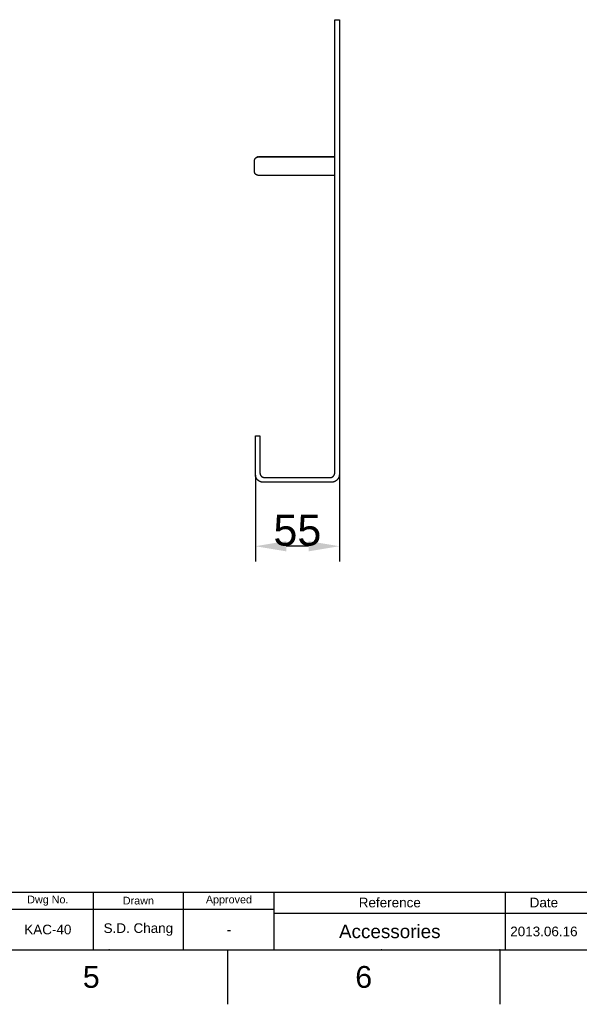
# Model space of a CAD drawing. Header units: millimetres. Extents: x 580 to 2065, y -13 to 1037.
# Tile 3 of 5: x 1364 to 1727, y -13 to 625. Entities that reach past the tile are written whole.
import ezdxf

# ---------------------------------------------------------------- set-up
doc = ezdxf.new("R2010")
doc.units = ezdxf.units.MM
doc.header["$LTSCALE"] = 0.1
for name, color, linetype in [('DEFAULT', 7, 'Continuous'), ('FORM', 7, 'Continuous'), ('LAYER 02', 2, 'Continuous'), ('TEXT', 2, 'Continuous')]:
    doc.layers.add(name, color=color, linetype=linetype)
doc.styles.add('ARIAL', font='arial_0.ttf')
doc.styles.get("Standard").update_dxf_attribs({"font": 'arial_0.ttf'})
doc.dimstyles.new('DIMENSION STYLE 01', dxfattribs={"dimtxt": 20, "dimasz": 20, "dimexe": 10, "dimexo": 0.5, "dimgap": 0.09, "dimtad": 1, "dimtoh": 1, "dimdec": 0, "dimzin": 0, "dimdsep": 46, "dimtxsty": 'ARIAL', "dimcen": 0.5, "dimadec": 1, "dimazin": 0, "dimtfac": 1, "dimtdec": 4, "dimtofl": 0, "dimtmove": 0, "dimatfit": 3, "dimfxl": 1, "dimtolj": 1, "dimtzin": 0, "dimarcsym": 0})

# ---------------------------------------------------------------- blocks, each defined once
blk = doc.blocks.new('*D238')
at = {"layer": 'DEFAULT', "color": 0, "lineweight": -2, "transparency": 16777216}
for p, q in [((1517.14, 329.93), (1517.14, 273.88)), ((1571.64, 329.93), (1571.64, 273.88)), ((1551.64, 283.88), (1537.14, 283.88))]:
    blk.add_line(p, q, dxfattribs=at)
at = {"layer": 'DEFAULT', "color": 0, "transparency": 16777216}
for points in [[(1537.14, 287.21), (1537.14, 280.55), (1517.14, 283.88)], [(1551.64, 287.21), (1551.64, 280.55), (1571.64, 283.88)]]:
    blk.add_solid(points, dxfattribs=at)
at = {"layer": 'Defpoints', "color": 0, "transparency": 16777216}
for p in [(1517.14, 330.43), (1571.64, 330.43), (1517.14, 283.88)]:
    blk.add_point(p, dxfattribs=at)
at = {"layer": 'DEFAULT', "color": 0, "transparency": 16777216, "insert": (1544.39, 294.14), "char_height": 20, "attachment_point": 5, "style": 'ARIAL'}
blk.add_mtext('\\A1;55', dxfattribs=at)

msp = doc.modelspace()

# ---------------------------------------------------------------- linework, layer by layer
for p, q in [((615.21, 22.08), (2029.35, 22.08)), ((1499.05, 22.08), (1499.05, -13.27)), ((1675.82, 22.08), (1675.82, -13.27))]:
    msp.add_line(p, q)
for p in [(1422.28, 22.08), (1599.05, 22.08), (1675.82, 22.08)]:
    msp.add_point(p)
at = {"layer": 'FORM'}
for p, q in [((1353.1, 59.58), (2029.35, 59.58)), ((1411.85, 59.58), (1411.85, 22.08)), ((1470.6, 22.08), (1470.6, 59.58)), ((1529.35, 22.08), (1529.35, 59.58)), ((1679.35, 22.08), (1679.35, 59.58)), ((1679.35, 22.08), (1679.35, 59.58)), ((1679.35, 22.08), (1679.35, 59.58)), ((1529.35, 48.33), (1353.1, 48.33)), ((1529.35, 45.83), (1879.35, 45.83))]:
    msp.add_line(p, q, dxfattribs=at)
at = {"layer": 'LAYER 02'}
for p, q in [((1568.64, 620.43), (1568.64, 625.43)), ((1568.64, 625.43), (1571.64, 625.43)), ((1568.64, 331.43), (1568.64, 620.43)), ((1571.64, 625.43), (1571.64, 620.43)), ((1571.64, 620.43), (1571.64, 330.43)), ((1516.64, 534.26), (1516.65, 534.31)), ((1516.64, 534.21), (1516.64, 534.26)), ((1516.64, 534.17), (1516.64, 534.21)), ((1516.64, 534.08), (1516.64, 534.17)), ((1516.64, 526.69), (1516.64, 534.08)), ((1516.65, 534.37), (1516.66, 534.42)), ((1516.65, 534.31), (1516.65, 534.37)), ((1516.66, 534.42), (1516.67, 534.48)), ((1516.67, 534.48), (1516.68, 534.53)), ((1516.68, 534.53), (1516.69, 534.58)), ((1516.69, 534.58), (1516.7, 534.64)), ((1516.7, 534.64), (1516.72, 534.69)), ((1516.72, 534.69), (1516.73, 534.74)), ((1516.73, 534.74), (1516.75, 534.79)), ((1516.75, 534.79), (1516.77, 534.85)), ((1516.77, 534.85), (1516.78, 534.9)), ((1516.78, 534.9), (1516.8, 534.95)), ((1516.8, 534.95), (1516.83, 535)), ((1516.83, 535), (1516.85, 535.05)), ((1516.85, 535.05), (1516.87, 535.1)), ((1516.87, 535.1), (1516.9, 535.15)), ((1516.9, 535.15), (1516.93, 535.2)), ((1516.92, 535.19), (1516.97, 535.26)), ((1516.93, 535.2), (1516.95, 535.25)), ((1516.95, 535.25), (1516.98, 535.29)), ((1516.97, 535.26), (1517.01, 535.33)), ((1516.98, 535.29), (1517.02, 535.34)), ((1517.01, 535.33), (1517.06, 535.4)), ((1517.02, 535.34), (1517.05, 535.39)), ((1517.05, 535.39), (1517.08, 535.43)), ((1517.06, 535.4), (1517.11, 535.47)), ((1517.08, 535.43), (1517.11, 535.48)), ((1517.11, 535.47), (1517.16, 535.53)), ((1517.11, 535.48), (1517.15, 535.52)), ((1517.15, 535.52), (1517.19, 535.56)), ((1517.16, 535.53), (1517.21, 535.6)), ((1517.19, 535.56), (1517.22, 535.6)), ((1517.21, 535.6), (1517.27, 535.66)), ((1517.22, 535.6), (1517.26, 535.65)), ((1517.26, 535.65), (1517.3, 535.69)), ((1517.27, 535.66), (1517.33, 535.72)), ((1517.3, 535.69), (1517.34, 535.73)), ((1517.33, 535.72), (1517.39, 535.77)), ((1517.34, 535.73), (1517.38, 535.76)), ((1517.38, 535.76), (1517.42, 535.8)), ((1517.39, 535.77), (1517.45, 535.83)), ((1517.42, 535.8), (1517.47, 535.84)), ((1517.42, 535.8), (1517.42, 535.8)), ((1517.45, 535.83), (1517.52, 535.88)), ((1517.47, 535.84), (1517.51, 535.88)), ((1517.51, 535.88), (1517.56, 535.91)), ((1517.52, 535.88), (1517.58, 535.93)), ((1517.56, 535.91), (1517.6, 535.94)), ((1517.58, 535.93), (1517.65, 535.98)), ((1517.6, 535.94), (1517.65, 535.98)), ((1517.65, 535.98), (1517.72, 536.03)), ((1517.65, 535.98), (1517.7, 536.01)), ((1517.66, 535.98), (1517.7, 536.01)), ((1517.7, 536.01), (1517.75, 536.04)), ((1517.72, 536.03), (1517.79, 536.07)), ((1517.75, 536.04), (1517.8, 536.07)), ((1517.79, 536.07), (1517.86, 536.11)), ((1517.8, 536.07), (1517.85, 536.1)), ((1517.85, 536.1), (1517.9, 536.13)), ((1517.86, 536.11), (1517.93, 536.15)), ((1517.89, 536.13), (1517.92, 536.14)), ((1517.9, 536.13), (1517.95, 536.15)), ((1517.93, 536.15), (1518.01, 536.19)), ((1517.93, 536.14), (1517.96, 536.16)), ((1517.95, 536.15), (1518, 536.18)), ((1517.96, 536.16), (1518, 536.18)), ((1518, 536.18), (1518.05, 536.2)), ((1518.01, 536.19), (1518.08, 536.22)), ((1518.02, 536.19), (1518.07, 536.21)), ((1518.05, 536.2), (1518.11, 536.23)), ((1518.08, 536.22), (1518.16, 536.25)), ((1518.09, 536.22), (1518.11, 536.22)), ((1518.11, 536.23), (1518.16, 536.25)), ((1518.16, 536.25), (1518.24, 536.28)), ((1518.16, 536.25), (1518.21, 536.27)), ((1518.16, 536.25), (1518.17, 536.25)), ((1518.21, 536.27), (1518.19, 536.26)), ((1518.19, 536.26), (1518.21, 536.27)), ((1518.19, 536.26), (1518.19, 536.26)), ((1518.21, 536.27), (1518.2, 536.26)), ((1518.21, 536.27), (1518.27, 536.29)), ((1518.22, 536.27), (1518.24, 536.28)), ((1518.24, 536.28), (1518.22, 536.27)), ((1518.22, 536.27), (1518.23, 536.28)), ((1518.24, 536.28), (1518.32, 536.31)), ((1518.24, 536.28), (1518.25, 536.28)), ((1518.25, 536.28), (1518.27, 536.29)), ((1518.27, 536.29), (1518.33, 536.31)), ((1518.27, 536.29), (1518.3, 536.3)), ((1518.27, 536.29), (1518.28, 536.29)), ((1518.28, 536.29), (1518.27, 536.29)), ((1518.3, 536.3), (1518.32, 536.3)), ((1518.32, 536.3), (1518.33, 536.31)), ((1518.33, 536.31), (1518.32, 536.3)), ((1518.32, 536.3), (1518.33, 536.31)), ((1518.33, 536.31), (1518.4, 536.33)), ((1518.33, 536.31), (1518.38, 536.32)), ((1518.33, 536.31), (1518.33, 536.31)), ((1518.34, 536.31), (1518.35, 536.32)), ((1518.34, 536.31), (1518.34, 536.31)), ((1518.36, 536.32), (1518.39, 536.33)), ((1518.37, 536.32), (1518.38, 536.32)), ((1518.38, 536.32), (1518.44, 536.34)), ((1518.4, 536.33), (1518.4, 536.33)), ((1518.42, 536.34), (1518.43, 536.34)), ((1518.43, 536.34), (1518.55, 536.37)), ((1518.44, 536.34), (1518.5, 536.35)), ((1518.49, 536.35), (1518.46, 536.34)), ((1518.46, 536.34), (1518.46, 536.34)), ((1518.47, 536.35), (1518.51, 536.36)), ((1518.53, 536.36), (1518.49, 536.35)), ((1518.5, 536.35), (1518.55, 536.37)), ((1518.53, 536.36), (1518.51, 536.36)), ((1518.51, 536.36), (1518.51, 536.36)), ((1518.55, 536.37), (1518.53, 536.36)), ((1518.55, 536.37), (1518.61, 536.38)), ((1518.55, 536.37), (1518.55, 536.37)), ((1518.55, 536.37), (1518.57, 536.37)), ((1518.57, 536.37), (1518.62, 536.38)), ((1518.57, 536.37), (1518.57, 536.37)), ((1518.61, 536.38), (1518.67, 536.39)), ((1518.62, 536.38), (1518.65, 536.39)), ((1518.63, 536.38), (1518.62, 536.38)), ((1518.65, 536.39), (1518.63, 536.38)), ((1518.65, 536.39), (1518.66, 536.39)), ((1518.66, 536.39), (1518.69, 536.4)), ((1518.66, 536.39), (1518.69, 536.4)), ((1518.69, 536.4), (1518.66, 536.39)), ((1518.67, 536.39), (1518.73, 536.4)), ((1518.69, 536.4), (1518.73, 536.4)), ((1518.73, 536.4), (1518.69, 536.4)), ((1518.73, 536.4), (1518.78, 536.41)), ((1518.73, 536.4), (1518.75, 536.4)), ((1518.75, 536.4), (1518.73, 536.4)), ((1518.74, 536.4), (1518.77, 536.41)), ((1518.77, 536.41), (1518.8, 536.41)), ((1518.78, 536.41), (1518.84, 536.42)), ((1518.78, 536.41), (1518.81, 536.41)), ((1518.8, 536.41), (1518.79, 536.41)), ((1518.81, 536.41), (1518.84, 536.42)), ((1518.82, 536.41), (1518.85, 536.42)), ((1518.84, 536.42), (1518.84, 536.42)), ((1518.84, 536.42), (1518.85, 536.42)), ((1518.84, 536.42), (1518.9, 536.42)), ((1518.85, 536.42), (1518.86, 536.42)), ((1518.86, 536.42), (1518.92, 536.42)), ((1518.86, 536.42), (1518.86, 536.42)), ((1518.86, 536.42), (1518.88, 536.42)), ((1518.9, 536.42), (1518.96, 536.43)), ((1518.9, 536.42), (1518.92, 536.42)), ((1518.92, 536.42), (1519.15, 536.43)), ((1518.92, 536.42), (1518.92, 536.42)), ((1518.96, 536.43), (1519.02, 536.43)), ((1518.97, 536.43), (1518.98, 536.43)), ((1518.98, 536.43), (1519, 536.43)), ((1519.02, 536.43), (1519.08, 536.43)), ((1519.08, 536.43), (1519.14, 536.43)), ((1519.09, 536.43), (1519.1, 536.43)), ((1519.1, 536.43), (1519.11, 536.43)), ((1519.11, 536.43), (1519.12, 536.43)), ((1519.12, 536.43), (1519.12, 536.43)), ((1519.14, 536.43), (1519.15, 536.43)), ((1519.15, 536.43), (1560.08, 536.43)), ((1519.15, 536.43), (1519.24, 536.43)), ((1519.2, 536.43), (1519.2, 536.43)), ((1560.08, 536.43), (1519.21, 536.43)), ((1560.08, 536.43), (1563.79, 536.43)), ((1563.79, 536.43), (1560.08, 536.43)), ((1563.79, 536.43), (1563.79, 536.43)), ((1563.79, 536.43), (1568.64, 536.43)), ((1568.64, 536.43), (1563.79, 536.43)), ((1516.64, 526.64), (1516.64, 526.69)), ((1516.64, 526.59), (1516.64, 526.64)), ((1516.65, 526.55), (1516.64, 526.59)), ((1516.65, 526.5), (1516.65, 526.55)), ((1516.66, 526.45), (1516.65, 526.5)), ((1516.67, 526.41), (1516.66, 526.45)), ((1516.67, 526.36), (1516.67, 526.41)), ((1516.69, 526.29), (1516.67, 526.36)), ((1516.7, 526.22), (1516.69, 526.29)), ((1516.72, 526.15), (1516.7, 526.22)), ((1516.74, 526.08), (1516.72, 526.15)), ((1516.76, 526.04), (1516.74, 526.08)), ((1516.77, 526), (1516.76, 526.04)), ((1516.79, 525.96), (1516.77, 526)), ((1516.8, 525.92), (1516.79, 525.96)), ((1516.82, 525.88), (1516.8, 525.92)), ((1516.84, 525.84), (1516.82, 525.88)), ((1516.86, 525.8), (1516.84, 525.84)), ((1516.88, 525.76), (1516.86, 525.8)), ((1516.91, 525.69), (1516.88, 525.76)), ((1516.95, 525.63), (1516.91, 525.69)), ((1516.99, 525.57), (1516.95, 525.63)), ((1517.03, 525.51), (1516.99, 525.57)), ((1517.05, 525.47), (1517.03, 525.51)), ((1517.08, 525.43), (1517.05, 525.47)), ((1517.11, 525.4), (1517.08, 525.43)), ((1517.13, 525.36), (1517.11, 525.4)), ((1517.16, 525.33), (1517.13, 525.36)), ((1517.19, 525.29), (1517.16, 525.33)), ((1517.22, 525.26), (1517.19, 525.29)), ((1517.25, 525.23), (1517.22, 525.26)), ((1517.31, 525.17), (1517.25, 525.23)), ((1517.36, 525.12), (1517.31, 525.17)), ((1517.41, 525.08), (1517.36, 525.12)), ((1517.46, 525.03), (1517.41, 525.08)), ((1517.5, 524.99), (1517.46, 525.03)), ((1517.55, 524.96), (1517.5, 524.99)), ((1517.61, 524.92), (1517.55, 524.96)), ((1517.66, 524.88), (1517.61, 524.92)), ((1517.71, 524.85), (1517.66, 524.88)), ((1517.76, 524.81), (1517.71, 524.85)), ((1517.81, 524.79), (1517.76, 524.81)), ((1517.86, 524.76), (1517.81, 524.79)), ((1517.9, 524.73), (1517.86, 524.76)), ((1517.95, 524.71), (1517.9, 524.73)), ((1518, 524.69), (1517.95, 524.71)), ((1518.04, 524.67), (1518, 524.69)), ((1518.09, 524.64), (1518.04, 524.67)), ((1518.14, 524.62), (1518.09, 524.64)), ((1518.2, 524.6), (1518.14, 524.62)), ((1518.26, 524.58), (1518.2, 524.6)), ((1518.32, 524.56), (1518.26, 524.58)), ((1518.38, 524.54), (1518.32, 524.56)), ((1518.47, 524.52), (1518.38, 524.54)), ((1518.52, 524.5), (1518.47, 524.52)), ((1518.56, 524.49), (1518.52, 524.5)), ((1518.61, 524.48), (1518.56, 524.49)), ((1518.66, 524.48), (1518.61, 524.48)), ((1518.75, 524.46), (1518.66, 524.48)), ((1518.84, 524.45), (1518.75, 524.46)), ((1518.93, 524.44), (1518.84, 524.45)), ((1518.97, 524.44), (1518.93, 524.44)), ((1519.01, 524.43), (1518.97, 524.44)), ((1519.06, 524.43), (1519.01, 524.43)), ((1519.09, 524.43), (1519.03, 524.44)), ((1560.08, 524.43), (1519.06, 524.43)), ((1519.22, 524.43), (1519.2, 524.43)), ((1519.2, 524.43), (1519.2, 524.43)), ((1519.23, 524.43), (1519.26, 524.43)), ((1563.79, 524.43), (1560.08, 524.43)), ((1568.64, 524.43), (1563.79, 524.43)), ((1517.14, 350.43), (1517.14, 355.43)), ((1517.14, 355.43), (1520.14, 355.43)), ((1520.14, 355.43), (1520.14, 350.43)), ((1517.14, 330.43), (1517.14, 350.43)), ((1520.14, 350.43), (1520.14, 331.43)), ((1517.14, 330.26), (1517.14, 330.43)), ((1517.15, 330.09), (1517.14, 330.26)), ((1517.16, 329.92), (1517.15, 330.09)), ((1517.18, 329.75), (1517.16, 329.92)), ((1517.21, 329.58), (1517.18, 329.75)), ((1517.24, 329.42), (1517.21, 329.58)), ((1517.28, 329.25), (1517.24, 329.42)), ((1517.32, 329.08), (1517.28, 329.25)), ((1517.37, 328.92), (1517.32, 329.08)), ((1517.43, 328.76), (1517.37, 328.92)), ((1517.49, 328.6), (1517.43, 328.76)), ((1517.55, 328.44), (1517.49, 328.6)), ((1517.62, 328.29), (1517.55, 328.44)), ((1517.7, 328.13), (1517.62, 328.29)), ((1517.78, 327.98), (1517.7, 328.13)), ((1517.86, 327.84), (1517.78, 327.98)), ((1517.96, 327.69), (1517.86, 327.84)), ((1518.05, 327.55), (1517.96, 327.69)), ((1518.15, 327.41), (1518.05, 327.55)), ((1518.26, 327.28), (1518.15, 327.41)), ((1518.37, 327.15), (1518.26, 327.28)), ((1518.48, 327.02), (1518.37, 327.15)), ((1518.6, 326.9), (1518.48, 327.02)), ((1518.72, 326.78), (1518.6, 326.9)), ((1518.85, 326.67), (1518.72, 326.78)), ((1518.98, 326.56), (1518.85, 326.67)), ((1519.12, 326.45), (1518.98, 326.56)), ((1519.25, 326.35), (1519.12, 326.45)), ((1519.39, 326.25), (1519.25, 326.35)), ((1519.54, 326.16), (1519.39, 326.25)), ((1519.69, 326.08), (1519.54, 326.16)), ((1519.84, 325.99), (1519.69, 326.08)), ((1519.99, 325.92), (1519.84, 325.99)), ((1520.14, 325.85), (1519.99, 325.92)), ((1520.14, 331.43), (1520.14, 331.33)), ((1520.14, 331.33), (1520.14, 331.23)), ((1520.14, 331.23), (1520.15, 331.13)), ((1520.3, 325.78), (1520.14, 325.85)), ((1520.15, 331.13), (1520.16, 331.03)), ((1520.16, 331.03), (1520.18, 330.92)), ((1520.18, 330.92), (1520.2, 330.82)), ((1520.2, 330.82), (1520.22, 330.72)), ((1520.22, 330.72), (1520.25, 330.62)), ((1520.25, 330.62), (1520.28, 330.53)), ((1520.28, 330.53), (1520.31, 330.43)), ((1520.46, 325.72), (1520.3, 325.78)), ((1520.31, 330.43), (1520.35, 330.33)), ((1520.35, 330.33), (1520.39, 330.24)), ((1520.39, 330.24), (1520.43, 330.15)), ((1520.43, 330.15), (1520.47, 330.05)), ((1520.47, 330.05), (1520.52, 329.96)), ((1520.52, 329.96), (1520.57, 329.88)), ((1520.57, 329.88), (1520.63, 329.79)), ((1520.63, 329.79), (1520.69, 329.7)), ((1520.69, 329.7), (1520.75, 329.62)), ((1520.75, 329.62), (1520.81, 329.54)), ((1520.81, 329.54), (1520.88, 329.46)), ((1520.88, 329.46), (1520.94, 329.39)), ((1520.94, 329.39), (1521.02, 329.31)), ((1521.02, 329.31), (1521.09, 329.24)), ((1521.09, 329.24), (1521.17, 329.17)), ((1521.17, 329.17), (1521.24, 329.11)), ((1521.24, 329.11), (1521.32, 329.04)), ((1521.32, 329.04), (1521.41, 328.98)), ((1521.41, 328.98), (1521.49, 328.93)), ((1521.49, 328.93), (1521.58, 328.87)), ((1521.58, 328.87), (1521.67, 328.82)), ((1521.67, 328.82), (1521.76, 328.77)), ((1521.76, 328.77), (1521.85, 328.72)), ((1521.85, 328.72), (1521.94, 328.68)), ((1521.94, 328.68), (1522.04, 328.64)), ((1522.04, 328.64), (1522.13, 328.61)), ((1522.13, 328.61), (1522.23, 328.57)), ((1522.23, 328.57), (1522.33, 328.55)), ((1522.33, 328.55), (1522.43, 328.52)), ((1522.43, 328.52), (1522.53, 328.5)), ((1522.53, 328.5), (1522.63, 328.48)), ((1522.63, 328.48), (1522.73, 328.46)), ((1522.73, 328.46), (1522.83, 328.45)), ((1522.83, 328.45), (1522.93, 328.44)), ((1522.93, 328.44), (1523.03, 328.44)), ((1523.03, 328.44), (1523.14, 328.43)), ((1523.14, 328.43), (1565.64, 328.43)), ((1565.64, 328.43), (1565.74, 328.44)), ((1565.74, 328.44), (1565.84, 328.44)), ((1565.84, 328.44), (1565.94, 328.45)), ((1565.94, 328.45), (1566.05, 328.46)), ((1566.05, 328.46), (1566.15, 328.48)), ((1566.15, 328.48), (1566.25, 328.5)), ((1566.25, 328.5), (1566.35, 328.52)), ((1566.35, 328.52), (1566.45, 328.55)), ((1566.45, 328.55), (1566.54, 328.57)), ((1566.54, 328.57), (1566.64, 328.61)), ((1566.64, 328.61), (1566.74, 328.64)), ((1566.74, 328.64), (1566.83, 328.68)), ((1566.83, 328.68), (1566.93, 328.72)), ((1566.93, 328.72), (1567.02, 328.77)), ((1567.02, 328.77), (1567.11, 328.82)), ((1567.11, 328.82), (1567.2, 328.87)), ((1567.2, 328.87), (1567.28, 328.93)), ((1567.28, 328.93), (1567.37, 328.98)), ((1567.37, 328.98), (1567.45, 329.04)), ((1567.45, 329.04), (1567.53, 329.11)), ((1567.53, 329.11), (1567.61, 329.17)), ((1567.61, 329.17), (1567.68, 329.24)), ((1567.68, 329.24), (1567.76, 329.31)), ((1567.76, 329.31), (1567.83, 329.39)), ((1567.83, 329.39), (1567.9, 329.46)), ((1567.9, 329.46), (1567.96, 329.54)), ((1567.96, 329.54), (1568.03, 329.62)), ((1568.03, 329.62), (1568.09, 329.7)), ((1568.09, 329.7), (1568.15, 329.79)), ((1568.15, 329.79), (1568.2, 329.88)), ((1568.2, 329.88), (1568.25, 329.96)), ((1568.25, 329.96), (1568.3, 330.05)), ((1568.3, 330.05), (1568.35, 330.15)), ((1568.47, 325.78), (1568.31, 325.72)), ((1568.35, 330.15), (1568.39, 330.24)), ((1568.39, 330.24), (1568.43, 330.33)), ((1568.43, 330.33), (1568.46, 330.43)), ((1568.46, 330.43), (1568.5, 330.53)), ((1568.63, 325.85), (1568.47, 325.78)), ((1568.5, 330.53), (1568.53, 330.62)), ((1568.53, 330.62), (1568.55, 330.72)), ((1568.55, 330.72), (1568.57, 330.82)), ((1568.57, 330.82), (1568.59, 330.92)), ((1568.59, 330.92), (1568.61, 331.03)), ((1568.61, 331.03), (1568.62, 331.13)), ((1568.62, 331.13), (1568.63, 331.23)), ((1568.63, 331.33), (1568.64, 331.43)), ((1568.63, 331.23), (1568.63, 331.33)), ((1568.78, 325.92), (1568.63, 325.85)), ((1568.94, 325.99), (1568.78, 325.92)), ((1569.09, 326.08), (1568.94, 325.99)), ((1569.23, 326.16), (1569.09, 326.08)), ((1569.38, 326.25), (1569.23, 326.16)), ((1569.52, 326.35), (1569.38, 326.25)), ((1569.66, 326.45), (1569.52, 326.35)), ((1569.79, 326.56), (1569.66, 326.45)), ((1569.92, 326.67), (1569.79, 326.56)), ((1570.05, 326.78), (1569.92, 326.67)), ((1570.17, 326.9), (1570.05, 326.78)), ((1570.29, 327.02), (1570.17, 326.9)), ((1570.41, 327.15), (1570.29, 327.02)), ((1570.52, 327.28), (1570.41, 327.15)), ((1570.62, 327.41), (1570.52, 327.28)), ((1570.72, 327.55), (1570.62, 327.41)), ((1570.82, 327.69), (1570.72, 327.55)), ((1570.91, 327.84), (1570.82, 327.69)), ((1570.99, 327.98), (1570.91, 327.84)), ((1571.08, 328.13), (1570.99, 327.98)), ((1571.15, 328.29), (1571.08, 328.13)), ((1571.22, 328.44), (1571.15, 328.29)), ((1571.29, 328.6), (1571.22, 328.44)), ((1571.35, 328.76), (1571.29, 328.6)), ((1571.4, 328.92), (1571.35, 328.76)), ((1571.45, 329.08), (1571.4, 328.92)), ((1571.49, 329.25), (1571.45, 329.08)), ((1571.53, 329.42), (1571.49, 329.25)), ((1571.56, 329.58), (1571.53, 329.42)), ((1571.59, 329.75), (1571.56, 329.58)), ((1571.61, 329.92), (1571.59, 329.75)), ((1571.62, 330.09), (1571.61, 329.92)), ((1571.63, 330.26), (1571.62, 330.09)), ((1571.64, 330.43), (1571.63, 330.26)), ((1520.62, 325.67), (1520.46, 325.72)), ((1520.79, 325.62), (1520.62, 325.67)), ((1520.95, 325.58), (1520.79, 325.62)), ((1521.12, 325.54), (1520.95, 325.58)), ((1521.29, 325.51), (1521.12, 325.54)), ((1521.46, 325.48), (1521.29, 325.51)), ((1521.63, 325.46), (1521.46, 325.48)), ((1521.8, 325.45), (1521.63, 325.46)), ((1521.97, 325.44), (1521.8, 325.45)), ((1522.14, 325.43), (1521.97, 325.44)), ((1566.64, 325.43), (1522.14, 325.43)), ((1566.81, 325.44), (1566.64, 325.43)), ((1566.98, 325.45), (1566.81, 325.44)), ((1567.15, 325.46), (1566.98, 325.45)), ((1567.32, 325.48), (1567.15, 325.46)), ((1567.49, 325.51), (1567.32, 325.48)), ((1567.65, 325.54), (1567.49, 325.51)), ((1567.82, 325.58), (1567.65, 325.54)), ((1567.99, 325.62), (1567.82, 325.58)), ((1568.15, 325.67), (1567.99, 325.62)), ((1568.31, 325.72), (1568.15, 325.67))]:
    msp.add_line(p, q, dxfattribs=at)
at = {"layer": 'TEXT'}
msp.add_point((1470.6, 48.33), dxfattribs=at)

# ---------------------------------------------------------------- texts
at = {"char_height": 14.14, "attachment_point": 5}
for s, insert in [('5', (1410.66, 4.4)), ('6', (1587.43, 4.4))]:
    msp.add_mtext_dynamic_manual_height_columns(s, width=50, gutter_width=12.5, heights=[0], dxfattribs=dict(at, insert=insert))
at = {"layer": 'TEXT', "attachment_point": 5}
for s, width, insert, char_height in [('Dwg No.', 44.2361, (1382.48, 53.96), 5), ('Drawn', 23.5, (1441.23, 53.96), 5), ('Approved', 23.5, (1499.98, 53.96), 5), ('Reference', 60, (1604.35, 52.71), 6.25), ('Date', 20, (1704.35, 52.71), 6.25), ('KAC-40', 23.5, (1382.48, 35.21), 6.25), ('S.D. Chang', 46.4141, (1441.23, 35.21), 6.25), ('Accessories', 128.2482, (1604.35, 33.96), 8.75), ('-', 23.5, (1499.98, 35.21), 6.25), ('2013.06.16', 20, (1704.35, 33.96), 6.25)]:
    msp.add_mtext_dynamic_manual_height_columns(s, width=width, gutter_width=12.5, heights=[0], dxfattribs=dict(at, insert=insert, char_height=char_height))

# ---------------------------------------------------------------- dimensions: what is measured, and where the dimension line sits
at = {"layer": 'DEFAULT'}
dim = msp.add_linear_dim(base=(1517.13664004, 283.8809268), p1=(1571.63664004, 330.43378631), p2=(1517.13664004, 330.43378631), dimstyle='DIMENSION STYLE 01', dxfattribs=at)
dim.commit()
dim.dimension.update_dxf_attribs({"geometry": '*D238', "text_midpoint": (1544.38664004, 294.14145886)})

doc.saveas('drawing.dxf')
